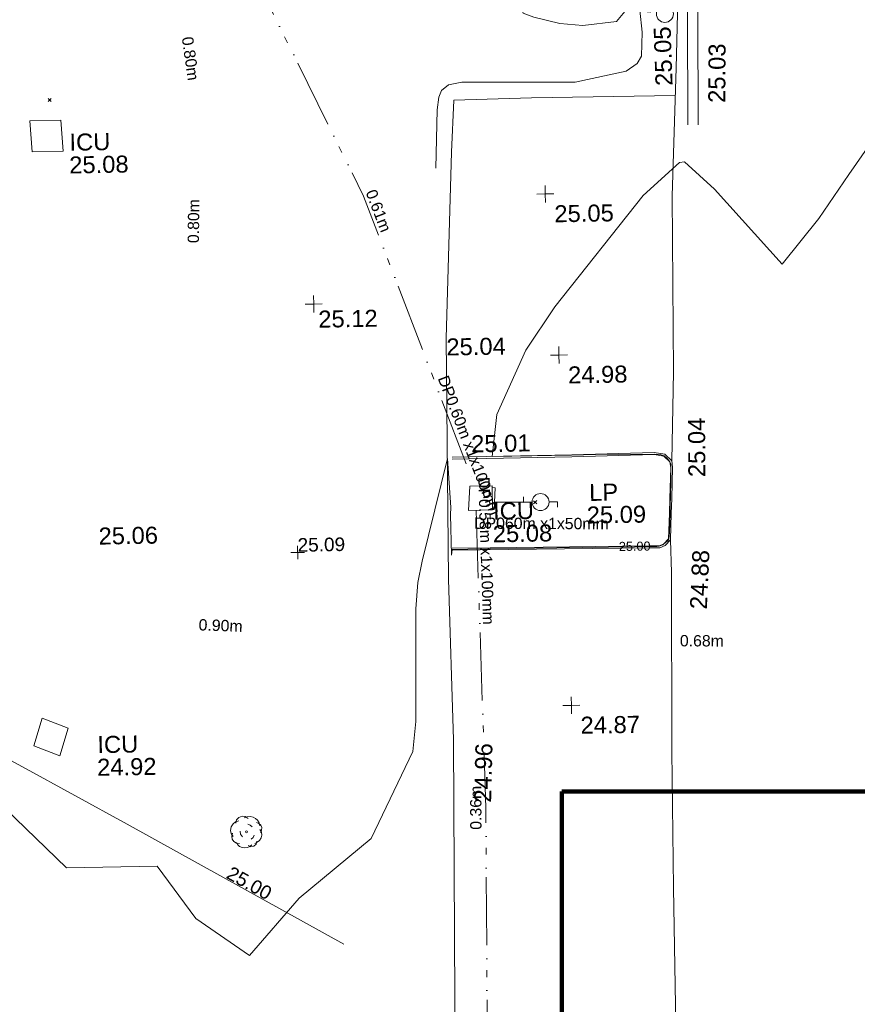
# Model space of a CAD drawing. Header units: millimetres. Extents: x -287732 to 520720, y -88450 to 287754.
# Tile 26 of 256: x -229145 to -210665, y 40935 to 62655. Entities that reach past the tile are written whole.
import ezdxf

# ---------------------------------------------------------------- set-up
doc = ezdxf.new("R2010")
doc.units = ezdxf.units.MM
doc.linetypes.add('IMPORT-UG_ELEC_LV_QLB2 _2_', pattern=[2700, 1500, -300, 0, -250, 150, -300, 0, -200])
doc.linetypes.add('IMPORT-UG_ELEC_STREET LIGHTING_QLB2 _2_', pattern=[2700, 1500, -300, 0, -250, 150, -300, 0, -200])
for name, color, linetype, lineweight, true_color in [('00_TOPO_FURN_BOLLARD', 7, 'Continuous', 9, 0x666666), ('00_TOPO_FURN_LAMP_POST', 7, 'Continuous', 9, 0x666666), ('00_TOPO_KERB_BOTTOM', 1, 'Continuous', 9, 0xff0000), ('00_TOPO_KERB_TOP', 7, 'Continuous', 9, 0xa500a5), ('00_TOPO_LEVEL_SPOT', 7, 'Continuous', 9, 0x666666), ('00_TOPO_ROAD_MARKING_YELLOW_CONTINUOUS', 40, 'Continuous', 9, 0xffbf00), ('00_TOPO_SERV_IC', 5, 'Continuous', 9, 0x0000ff), ('00_TOPO_TREE', 7, 'Continuous', 9, 0x666666), ('00_UAV_FORM_LINES', 7, 'Continuous', 9, 0x666666), ('01_DTM_CONTOUR_MJR', 7, 'Continuous', 9, 0x7f3f00), ('01_DTM_CONTOUR_MJR_LABELS', 7, 'Continuous', 9, 0x7f3f00), ('12333-PUM-2D-U-0001-C01 - Rev2_REVIT IMPORT_dwg', 7, 'Continuous', 9, 0x767676), ('A_RHA_Line', 7, 'Continuous', 9, 0x00a600), ('CONTOURS_INDEX', 4, 'Continuous', 9, 0x00ffff), ('CONTOURS_INDEX_LVL', 4, 'Continuous', 9, 0x00ffff), ('PUM-ELECTRIC-LV-QLB2', 1, 'IMPORT-UG_ELEC_LV_QLB2 _2_', 9, 0xff0000), ('PUM-ELECTRIC-MH', 1, 'Continuous', 9, 0xff0000), ('PUM-ELECTRIC-SL-QLB2', 7, 'IMPORT-UG_ELEC_STREET LIGHTING_QLB2 _2_', 9, 0xff7f7f), ('SPOT_HEIGHTS_LVL', 7, 'Continuous', 9, 0x00a500), ('TREE', 7, 'Continuous', 9, 0x00a500)]:
    doc.layers.add(name, color=color, linetype=linetype, lineweight=lineweight, true_color=true_color)
for name, color, linetype, lineweight in [('00_TOPO_ROAD_EDGE', 7, 'Continuous', 9), ('00_TOPO_SURFACE', 7, 'Continuous', 9), ('A_RHA_Text', 7, 'Continuous', 9), ('GEN-TEXT', 7, 'Continuous', 9)]:
    doc.layers.add(name, color=color, linetype=linetype, lineweight=lineweight)
doc.styles.add('Arial Narrow', font='ARIALN.TTF', dxfattribs={"height": 3000})
doc.styles.add('Arial_1', font='arial.ttf', dxfattribs={"height": 250})
doc.styles.add('Arial_3', font='arial.ttf', dxfattribs={"height": 300})
doc.styles.add('Swis721 Lt BT_1', font='swissl.ttf', dxfattribs={"height": 200})
doc.styles.add('Swis721 Lt BT_2', font='swissl.ttf', dxfattribs={"height": 375})

# ---------------------------------------------------------------- blocks, each defined once
blk = doc.blocks.new('12333-PUM-2D-U-0001-C01 - Rev2_REVIT IMPORT_dwg_MSL_Bollard_2-2077182-Site Location Plan Proposed')
at = {"layer": '00_TOPO_FURN_BOLLARD', "color": 254, "true_color": 0xcccccc}
blk.add_circle((0, 0), 62.5, dxfattribs=at)
blk = doc.blocks.new('12333-PUM-2D-U-0001-C01 - Rev2_REVIT IMPORT_dwg_MSL_Lamp_Post_SYM-2077199-Site Location Plan Proposed')
at = {"layer": '00_TOPO_FURN_LAMP_POST', "color": 254, "true_color": 0xcccccc, "flags": 128}
for points in [[(-500, 0), (-1000, 0), (-1000, 317)], [(500, 0), (1000, 0), (1000, -317)]]:
    blk.add_lwpolyline(points, dxfattribs=at)
at = {"layer": '00_TOPO_FURN_LAMP_POST', "color": 254, "true_color": 0xcccccc}
blk.add_circle((0, 0), 500, dxfattribs=at)
blk = doc.blocks.new('12333-PUM-2D-U-0001-C01 - Rev2_REVIT IMPORT_dwg_MM-2077200-Site Location Plan Proposed')
at = {"layer": '00_TOPO_LEVEL_SPOT', "color": 254, "true_color": 0xcccccc, "flags": 128}
for points in [[(0, -500), (0, 0), (-500, 0)], [(500, 0), (0, 0), (0, 500)]]:
    blk.add_lwpolyline(points, dxfattribs=at)
blk = doc.blocks.new('12333-PUM-2D-U-0001-C01 - Rev2_REVIT IMPORT_dwg_CONIFEROUS_TREE-2077218-Site Location Plan Proposed')
at = {"layer": '00_TOPO_TREE', "color": 254, "true_color": 0xcccccc, "flags": 128}
for points in [[(533678335, 725603969), (533678299, 725604033), (533678285, 725604104), (533678299, 725604182), (533678342, 725604246), (533678399, 725604289), (533678470, 725604310)], [(533678399, 725604261), (533678420, 725604332), (533678470, 725604382), (533678542, 725604410), (533678613, 725604403), (533678677, 725604360)], [(533678591, 725604375), (533678648, 725604396), (533678720, 725604403), (533678784, 725604389), (533678841, 725604360), (533678884, 725604318), (533678919, 725604261), (533678933, 725604196)], [(533678542, 725603961), (533678499, 725604018), (533678492, 725604082)], [(533678663, 725604232), (533678720, 725604211), (533678762, 725604175)], [(533678933, 725604111), (533678962, 725604054), (533678969, 725603990), (533678955, 725603926), (533678919, 725603869), (533678869, 725603833), (533678812, 725603805)], [(533678862, 725604268), (533678912, 725604246), (533678955, 725604211), (533678976, 725604154), (533678969, 725604097), (533678941, 725604047)], [(533678477, 725603812), (533678406, 725603819), (533678349, 725603855), (533678314, 725603912), (533678306, 725603976), (533678328, 725604040)], [(533678805, 725603990), (533678777, 725603940), (533678734, 725603904)], [(533678748, 725603776), (533678705, 725603741), (533678648, 725603719), (533678591, 725603712), (533678534, 725603719), (533678477, 725603748), (533678435, 725603783), (533678406, 725603833)], [(533678862, 725603855), (533678841, 725603790), (533678791, 725603748), (533678727, 725603733), (533678663, 725603762)]]:
    blk.add_lwpolyline(points, dxfattribs=at)
at = {"layer": '00_TOPO_TREE', "color": 254, "true_color": 0xcccccc}
blk.add_ellipse((533678634, 725604068), major_axis=(22, 0), ratio=1, dxfattribs=at)
blk = doc.blocks.new('12333-PUM-2D-U-0001-C01 - Rev2_REVIT IMPORT_dwg_MGS62954_T2_Galway_ITM_3d_Rev1-2077680-Site Location Plan Proposed')
at = {"layer": '00_TOPO_KERB_BOTTOM', "color": 254, "true_color": 0xcccccc, "flags": 128}
blk.add_lwpolyline([(533683278, 725610198), (533687622, 725610173), (533687864, 725610171), (533687979, 725610223), (533688099, 725610346), (533688128, 725610927), (533688144, 725611252), (533688175, 725611942), (533688156, 725612084), (533688008, 725612232), (533687776, 725612277), (533685953, 725612257), (533683317, 725612251)], dxfattribs=at)
at = {"layer": '00_TOPO_KERB_TOP', "color": 254, "true_color": 0xcccccc, "flags": 128}
blk.add_lwpolyline([(533683278, 725610242), (533684121, 725610237), (533687622, 725610216), (533687855, 725610214), (533687954, 725610259), (533688057, 725610365), (533688085, 725610928), (533688100, 725611252), (533688132, 725611940), (533688115, 725612063), (533687987, 725612192), (533687772, 725612233), (533685954, 725612214), (533683317, 725612207)], dxfattribs=at)
at = {"layer": '00_TOPO_ROAD_EDGE', "color": 254, "true_color": 0xcccccc, "flags": 128}
for points in [[(533688509, 725623161), (533688405, 725620743), (533688270, 725617930), (533688230, 725614050), (533688156, 725612084)], [(533688099, 725610346), (533688109, 725609620), (533688050, 725605680), (533688030, 725602670), (533688030, 725599220), (533687900, 725594430), (533687850, 725589100), (533687745, 725587385)]]:
    blk.add_lwpolyline(points, dxfattribs=at)
at = {"layer": '00_TOPO_ROAD_MARKING_YELLOW_CONTINUOUS', "color": 254, "true_color": 0xcccccc, "flags": 128}
for points in [[(533688867, 725619486), (533688907, 725621916), (533688947, 725623806), (533688967, 725625648), (533688977, 725627213), (533688926, 725628648), (533688866, 725630293), (533688775, 725631451), (533688570, 725632477), (533688322, 725633251), (533687779, 725634459), (533687214, 725635323), (533686574, 725636128), (533685684, 725636895), (533684996, 725637439), (533683913, 725638042), (533683065, 725638441), (533682072, 725638775)], [(533688640, 725619490), (533688680, 725621920), (533688720, 725623810), (533688740, 725625650), (533688750, 725627210), (533688700, 725628640), (533688640, 725630280), (533688550, 725631420), (533688350, 725632420), (533688110, 725633170), (533687580, 725634350), (533687030, 725635190), (533686410, 725635970), (533685540, 725636720), (533684870, 725637250), (533683810, 725637840), (533682980, 725638230), (533682000, 725638560)]]:
    blk.add_lwpolyline(points, dxfattribs=at)
at = {"layer": '00_TOPO_SERV_IC', "color": 254, "true_color": 0xcccccc}
for p, q in [((533674168, 725619148), (533674130, 725619834)), ((533674130, 725619834), (533674815, 725619834)), ((533674815, 725619834), (533674853, 725619148)), ((533674168, 725619148), (533674853, 725619148)), ((533683655, 725611071), (533683693, 725611604)), ((533683693, 725611604), (533684188, 725611604)), ((533684188, 725611604), (533684188, 725611071)), ((533683655, 725611071), (533684188, 725611071)), ((533674168, 725606651), (533673977, 725606042)), ((533674739, 725606423), (533674168, 725606651)), ((533674549, 725605813), (533674739, 725606423)), ((533674549, 725605813), (533673977, 725606042))]:
    blk.add_line(p, q, dxfattribs=at)
at = {"layer": '00_TOPO_SURFACE', "color": 254, "true_color": 0xcccccc, "flags": 128}
blk.add_lwpolyline([(533688376, 725620139), (533685202, 725620148), (533683489, 725620122), (533683418, 725618976), (533683229, 725614875), (533683190, 725609562), (533683237, 725606015), (533683163, 725600297), (533683090, 725597579), (533683021, 725593814), (533682900, 725589846), (533682787, 725583821), (533682422, 725580170), (533682272, 725575865), (533682144, 725571616), (533682278, 725567481), (533682139, 725563496), (533681940, 725559004), (533681939, 725556613), (533681792, 725553685), (533682169, 725553671)], dxfattribs=at)
at = {"layer": '00_UAV_FORM_LINES', "color": 254, "true_color": 0xcccccc, "flags": 128}
blk.add_lwpolyline([(533683069, 725618630), (533683115, 725619920), (533683162, 725620193), (533683219, 725620344), (533683376, 725620462), (533683672, 725620515), (533686174, 725620471), (533687305, 725620699), (533687551, 725620861), (533687648, 725621025), (533687673, 725621553), (533687627, 725622035)], dxfattribs=at)
at = {"layer": '01_DTM_CONTOUR_MJR', "color": 254, "true_color": 0xcccccc, "flags": 128}
blk.add_lwpolyline([(533692644, 725618977), (533692171, 725618335), (533691494, 725617373), (533690670, 725616380), (533689204, 725618060), (533688557, 725618676), (533688444, 725618663), (533687631, 725617951), (533685638, 725615528), (533684982, 725614580), (533684319, 725613174), (533684200, 725612250), (533685950, 725612250), (533686481, 725612251), (533687772, 725612241), (533687907, 725612226), (533687994, 725612198), (533688068, 725612131), (533688118, 725612063), (533688136, 725612015), (533688138, 725611940), (533688133, 725611703), (533688112, 725611250), (533688108, 725611161), (533688101, 725610930), (533688078, 725610503), (533688064, 725610359), (533688045, 725610333), (533687954, 725610255), (533687927, 725610237), (533687851, 725610205), (533687794, 725610200), (533687620, 725610205), (533687306, 725610206), (533685591, 725610211), (533683625, 725610216), (533683280, 725610211), (533683260, 725610089), (533683260, 725610984), (533683267, 725611143), (533683210, 725612220), (533682610, 725609967), (533682512, 725609501), (533682453, 725608916), (533682415, 725606434), (533682334, 725605776), (533681383, 725603869), (533679773, 725602583), (533678650, 725601340), (533677483, 725602173), (533676650, 725603340), (533674650, 725603340), (533672650, 725605340)], dxfattribs=at)
for name, p, xscale, yscale, zscale in [('12333-PUM-2D-U-0001-C01 - Rev2_REVIT IMPORT_dwg_MSL_Bollard_2-2077182-Site Location Plan Proposed', (533688179, 725621945), 3, 3, 3), ('12333-PUM-2D-U-0001-C01 - Rev2_REVIT IMPORT_dwg_MM-2077200-Site Location Plan Proposed', (533685470, 725618020), 0.375, 0.375, 0.375), ('12333-PUM-2D-U-0001-C01 - Rev2_REVIT IMPORT_dwg_MM-2077200-Site Location Plan Proposed', (533680320, 725615680), 0.375, 0.375, 0.375), ('12333-PUM-2D-U-0001-C01 - Rev2_REVIT IMPORT_dwg_MM-2077200-Site Location Plan Proposed', (533685710, 725614460), 0.375, 0.375, 0.375), ('12333-PUM-2D-U-0001-C01 - Rev2_REVIT IMPORT_dwg_MSL_Lamp_Post_SYM-2077199-Site Location Plan Proposed', (533685247, 725611227), 0.375, 0.375, 0.375), ('12333-PUM-2D-U-0001-C01 - Rev2_REVIT IMPORT_dwg_MM-2077200-Site Location Plan Proposed', (533675390, 725610980), 0.375, 0.375, 0.375), ('12333-PUM-2D-U-0001-C01 - Rev2_REVIT IMPORT_dwg_MM-2077200-Site Location Plan Proposed', (533685850, 725606730), 0.375, 0.375, 0.375)]:
    blk.add_blockref(name, p, dxfattribs=dict(xscale=xscale, yscale=yscale, zscale=zscale))
blk.add_blockref('12333-PUM-2D-U-0001-C01 - Rev2_REVIT IMPORT_dwg_CONIFEROUS_TREE-2077218-Site Location Plan Proposed', (0, 0))
at = {"layer": '00_TOPO_FURN_LAMP_POST', "char_height": 375, "attachment_point": 1, "line_spacing_factor": 1.005062, "style": 'Swis721 Lt BT_2'}
for s, insert, width in [('LP', (533686323, 725611607), 707.59), ('25.09', (533686261, 725611109), 1495.9)]:
    blk.add_mtext(s, dxfattribs=dict(at, insert=insert, width=width))
at = {"layer": '00_TOPO_KERB_BOTTOM', "color": 251, "true_color": 0x666666, "insert": (533683739, 725612724), "char_height": 375, "width": 1495.9, "attachment_point": 1, "line_spacing_factor": 1.005062, "style": 'Swis721 Lt BT_2'}
blk.add_mtext('25.01', dxfattribs=at)
at = {"layer": '00_TOPO_KERB_TOP', "color": 251, "true_color": 0x666666, "insert": (533688518, 725611719), "char_height": 375, "width": 1495.9, "attachment_point": 1, "rotation": 89.2966, "line_spacing_factor": 1.005062, "style": 'Swis721 Lt BT_2'}
blk.add_mtext('25.04', dxfattribs=at)
at = {"layer": '00_TOPO_LEVEL_SPOT', "char_height": 375, "width": 1495.9, "attachment_point": 1, "line_spacing_factor": 1.005062, "style": 'Swis721 Lt BT_2'}
for s, insert in [('25.05', (533685664, 725617766)), ('25.12', (533680415, 725615533)), ('24.98', (533685904, 725614206)), ('25.06', (533675485, 725610833)), ('24.87', (533686044, 725606476))]:
    blk.add_mtext(s, dxfattribs=dict(at, insert=insert))
at = {"layer": '00_TOPO_ROAD_EDGE', "color": 251, "true_color": 0x666666, "char_height": 375, "width": 1495.9, "attachment_point": 1, "line_spacing_factor": 1.005062, "style": 'Swis721 Lt BT_2'}
for s, insert, rotation in [('25.05', (533687946, 725620355), 90.9347), ('24.88', (533688500, 725608813), 86.3934)]:
    blk.add_mtext(s, dxfattribs=dict(at, insert=insert, rotation=rotation))
at = {"layer": '00_TOPO_SERV_IC', "color": 251, "true_color": 0x666666, "char_height": 375, "attachment_point": 1, "line_spacing_factor": 1.005062, "style": 'Swis721 Lt BT_2'}
for s, insert, width in [('ICU', (533674994, 725619530), 1021.01), ('25.08', (533674980, 725619029), 1495.9), ('ICU', (533684196, 725611232), 1021.01), ('25.08', (533684182, 725610731), 1495.9), ('ICU', (533675378, 725606234), 1021.01), ('24.92', (533675364, 725605734), 1495.9)]:
    blk.add_mtext(s, dxfattribs=dict(at, insert=insert, width=width))
at = {"layer": '00_TOPO_SURFACE', "color": 251, "true_color": 0x666666, "char_height": 375, "width": 1495.9, "attachment_point": 1, "line_spacing_factor": 1.005062, "style": 'Swis721 Lt BT_2'}
for s, insert, rotation in [('25.03', (533689101, 725619967), 88.6757), ('24.96', (533683666, 725604629), 87.6372)]:
    blk.add_mtext(s, dxfattribs=dict(at, insert=insert, rotation=rotation))
at = {"layer": '00_TOPO_SURFACE', "color": 251, "true_color": 0x666666, "insert": (533683230, 725614870), "char_height": 375, "width": 1495.9, "attachment_point": 1, "line_spacing_factor": 1.005062, "style": 'Swis721 Lt BT_2'}
blk.add_mtext('25.04', dxfattribs=at)
at = {"layer": '01_DTM_CONTOUR_MJR_LABELS', "color": 251, "true_color": 0x666666, "insert": (533687308, 725610316), "char_height": 200, "width": 797.8, "attachment_point": 2, "rotation": 359.8307, "line_spacing_factor": 1.005062, "style": 'Swis721 Lt BT_1'}
blk.add_mtext('25.00', dxfattribs=at)
blk = doc.blocks.new('12333-PUM-2D-U-0001-C01 - Rev2_REVIT IMPORT_dwg_TREE_1-V235-Site Location Plan Proposed')
at = {"layer": 'TREE', "color": 9, "true_color": 0xaae1aa, "flags": 128}
blk.add_lwpolyline([(-230.614, 433.535), (-189.325, 457.704), (-140.987, 443.605), (-135.952, 477.845), (-64.451, 491.944), (-6.042, 500), (11.078, 490.937), (25.176, 449.648), (38.268, 405.337), (110.775, 421.45), (190.332, 451.662), (289.023, 406.344), (331.319, 368.077), (339.376, 308.661), (327.291, 238.167), (388.721, 281.47), (400.806, 286.506), (430.01, 240.181), (449.144, 202.92), (461.229, 162.638), (479.355, 113.293), (484.391, 64.955), (492.447, 13.595), (471.299, 1.511), (409.869, -15.609), (445.116, -35.75), (475.327, -59.919), (468.278, -133.434), (451.158, -208.963), (406.848, -258.308), (399.799, -285.498), (310.171, -289.527), (323.263, -326.788), (317.221, -371.098), (230.614, -428.499), (160.121, -465.76), (94.663, -457.704), (66.465, -489.93), (-26.183, -500), (-89.627, -492.951), (-161.128, -473.817), (-190.332, -462.739), (-201.41, -419.436), (-257.805, -431.521), (-283.988, -412.387), (-302.115, -380.161), (-341.39, -379.154), (-334.34, -351.964), (-313.192, -310.675), (-309.164, -272.407), (-372.608, -321.752), (-404.834, -293.555), (-426.989, -242.195), (-438.066, -201.913), (-469.285, -141.49), (-472.306, -97.18), (-485.398, -69.99), (-440.081, -26.687), (-424.975, -2.518), (-466.264, 28.701), (-492.447, 37.764), (-482.377, 93.152), (-472.306, 165.66), (-463.243, 201.913), (-416.918, 201.913), (-403.827, 220.04), (-353.474, 211.984), (-319.235, 235.146), (-289.023, 273.414), (-320.242, 304.632), (-365.559, 314.703), (-339.376, 361.027), (-277.946, 411.38)], close=True, dxfattribs=at)
blk = doc.blocks.new('12333-PUM-2D-U-0001-C01 - Rev2_REVIT IMPORT_dwg_SPOT-2077775-Site Location Plan Proposed')
at = {"layer": 'SPOT_HEIGHTS_LVL', "color": 9, "true_color": 0xaae1aa}
for p, q in [((-500, 0), (500, 0)), ((0, 500), (0, -500))]:
    blk.add_line(p, q, dxfattribs=at)
blk = doc.blocks.new('12333-PUM-2D-U-0001-C01 - Rev2_REVIT IMPORT_dwg-1620468-Site Location Plan Proposed')
at = {"layer": 'CONTOURS_INDEX', "color": 131, "true_color": 0xaaffff, "flags": 128}
blk.add_lwpolyline([(39658, -14301), (36071, -12229), (34928, -11572), (33784, -10918), (32638, -10269), (31489, -9623)], dxfattribs=at)
at = {"layer": 'GEN-TEXT', "color": 253, "true_color": 0xaaaaaa}
for p, q in [((33458, 4394), (33529, 4465)), ((33529, 4394), (33458, 4465)), ((44013, -4666), (44084, -4595)), ((44084, -4666), (44013, -4595))]:
    blk.add_line(p, q, dxfattribs=at)
at = {"layer": 'PUM-ELECTRIC-MH', "color": 21, "true_color": 0xffaaaa, "flags": 128}
blk.add_lwpolyline([(43108, -4290), (43171, -4294), (43141, -4774), (43108, -4772)], dxfattribs=at)
at = {"layer": 'PUM-ELECTRIC-SL-QLB2', "color": 254, "true_color": 0xffd4d4}
for p, q in [((43152, -4611), (43980, -4629)), ((44048, -4630), (44048, -4630))]:
    blk.add_line(p, q, dxfattribs=at)
at = {"layer": 'PUM-ELECTRIC-SL-QLB2', "color": 254, "true_color": 0xffd4d4, "flags": 128}
for points in [[(33291, 17391), (36960, 9409), (40381, 2190), (42722, -4250)], [(42741, -4783), (42843, -11348), (42721, -22189), (42541, -30679)]]:
    blk.add_lwpolyline(points, dxfattribs=at)
blk.add_blockref('12333-PUM-2D-U-0001-C01 - Rev2_REVIT IMPORT_dwg_MGS62954_T2_Galway_ITM_3d_Rev1-2077680-Site Location Plan Proposed', (-533641080, -725615854))
for name, p, xscale, yscale, zscale in [('12333-PUM-2D-U-0001-C01 - Rev2_REVIT IMPORT_dwg_TREE_1-V235-Site Location Plan Proposed', (45493, 9864), 8, 8, 8), ('12333-PUM-2D-U-0001-C01 - Rev2_REVIT IMPORT_dwg_SPOT-2077775-Site Location Plan Proposed', (38792, -5646), 0.3, 0.3, 0.3)]:
    blk.add_blockref(name, p, dxfattribs=dict(xscale=xscale, yscale=yscale, zscale=zscale))
at = {"layer": 'CONTOURS_INDEX_LVL', "insert": (37218, -12527), "char_height": 300, "width": 1256.11, "attachment_point": 1, "rotation": 329.9905, "line_spacing_factor": 0.941778, "style": 'Arial_3'}
blk.add_mtext('25.00', dxfattribs=at)
at = {"layer": 'PUM-ELECTRIC-LV-QLB2', "char_height": 250, "width": 1160.03, "attachment_point": 2, "line_spacing_factor": 0.941778, "style": 'Arial_1'}
for s, insert, rotation in [('0.80m', (36740, 5305), 277.1408), ('0.80m', (36496, 1706), 88.3263), ('0.90m', (37070, -7101), 356.9531), ('0.68m', (47676, -7624), 358.7237)]:
    blk.add_mtext(s, dxfattribs=dict(at, insert=insert, rotation=rotation))
at = {"layer": 'PUM-ELECTRIC-SL-QLB2', "char_height": 250, "attachment_point": 2, "line_spacing_factor": 0.941778, "style": 'Arial_1'}
for s, insert, width, rotation in [('0.61m', (40825, 1902), 1160.03, 289.9782), ('DP0.60m x1x100mm', (42736, -3304), 3893.28, 289.9782), ('DP0.58m x1x100mm', (43076, -5680), 3893.28, 270.8975), ('DP060m x1x50mm', (44182, -4974), 3544.35, 358.7746), ('0.36m', (42496, -11344), 1160.03, 89.3552)]:
    blk.add_mtext(s, dxfattribs=dict(at, insert=insert, width=width, rotation=rotation))
at = {"layer": 'SPOT_HEIGHTS_LVL', "insert": (38792, -5331), "char_height": 300, "width": 1256.11, "attachment_point": 1, "line_spacing_factor": 0.941778, "style": 'Arial_3'}
blk.add_mtext('25.09', dxfattribs=at)

msp = doc.modelspace()

# ---------------------------------------------------------------- linework, layer by layer
at = {"layer": 'A_RHA_Line', "color": 1, "lineweight": 140, "true_color": 0xff0000}
for p in [(-122493, 45632), (-217182, -73821)]:
    msp.add_line(p, (-217182, 45632), dxfattribs=at)

# ---------------------------------------------------------------- block references
at = {"layer": '12333-PUM-2D-U-0001-C01 - Rev2_REVIT IMPORT_dwg', "color": 254, "linetype": 'IMPORT-UG_ELEC_STREET LIGHTING_QLB2 _2_', "true_color": 0xffd4d4, "rotation": 0.9999999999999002}
msp.add_blockref('12333-PUM-2D-U-0001-C01 - Rev2_REVIT IMPORT_dwg-1620468-Site Location Plan Proposed', (-261895, 55870), dxfattribs=at)

# ---------------------------------------------------------------- next in the draw order: texts
at = {"layer": 'A_RHA_Text', "lineweight": 35, "insert": (-265620, 55143), "char_height": 3000, "width": 43210.96, "attachment_point": 1, "style": 'Arial Narrow', "bg_fill": 3, "box_fill_scale": 1.25, "bg_fill_color": 256, "bg_fill_true_color": 13158600, "bg_fill_transparency": 0}
msp.add_mtext('DENTAL / SHOP UNIT', dxfattribs=at)

doc.saveas('drawing.dxf')
